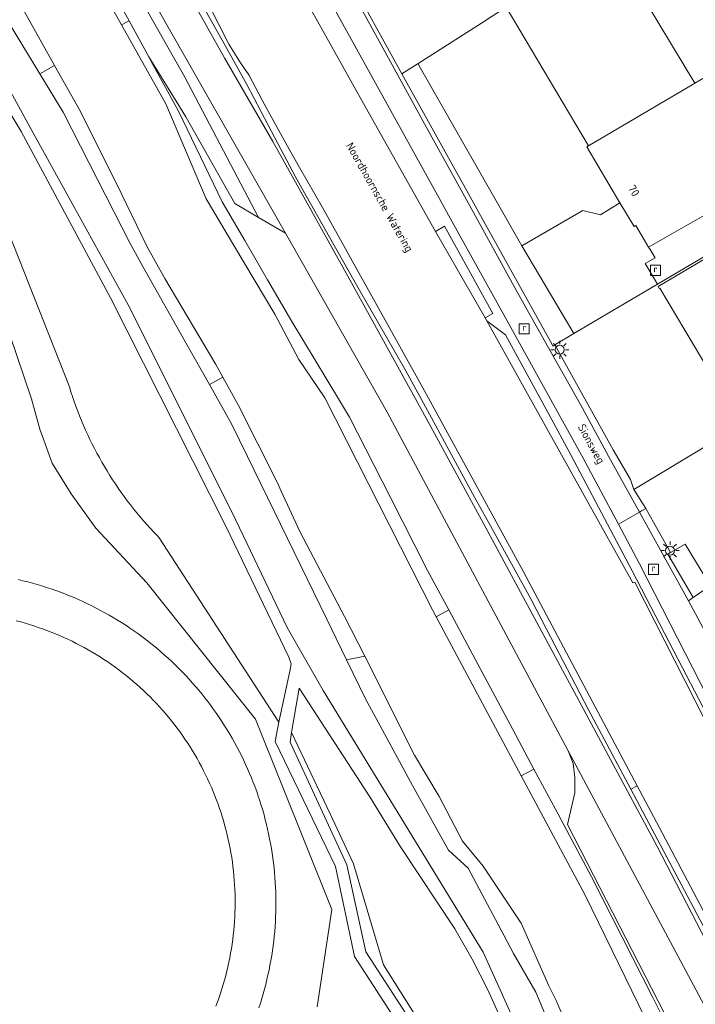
# Model space of a CAD drawing. Header units: metres. Extents: x 80938 to 82288, y 446951 to 448452.
# Tile 87 of 97: x 81868 to 81943, y 448046 to 448155. Entities that reach past the tile are written whole.
import ezdxf
from ezdxf.enums import TextEntityAlignment as Align

# ---------------------------------------------------------------- set-up
doc = ezdxf.new("R2010")
doc.units = ezdxf.units.M
doc.header["$MEASUREMENT"] = 0
doc.layers.get('0').update_dxf_attribs({"color": 253})
for name, color, linetype, lineweight in [('B-WE-GK-BESCHOEIING-G', 253, 'GK-BESCHOEIING', 35), ('B-WE-GR-BEPLANTING_CULTUUR_HEESTERS-GV', 253, 'Continuous', 18), ('B-WE-GR-GROENVOORZIENING-GV', 253, 'Continuous', 18), ('B-WE-IE-TERREINAFSCHEIDING_KUNSTMATIG_HEKWERK-G', 253, 'IE-TERREINAFSCHEIDING-KUNSTMATIG', 18), ('B-WE-IE-TERREINAFSCHEIDING_KUNSTMATIG_MUUR-GV', 253, 'Continuous', 18), ('B-WE-KL-ET_LS_OV_LICHTMAST-S', 253, 'Continuous', 25), ('B-WE-OG-BEBOUWING-GV', 253, 'Continuous', 35), ('B-WE-OG-BEBOUWING-T18', 253, 'Continuous', 18), ('B-WE-OG-BEBOUWING_OPSLAGTANK-GV', 253, 'Continuous', 35), ('B-WE-OG-TERREIN_CULTUURSCHEIDING-GV', 253, 'Continuous', 18), ('B-WE-OG-TERREIN_ERF-GV', 253, 'Continuous', 18), ('B-WE-OG-TOPOGRAFIE-T18', 253, 'Continuous', 18), ('B-WE-OG-WATER_SLOOT-GV', 253, 'Continuous', 18), ('B-WE-RI-GWA_RIOOLPUT-S', 253, 'Continuous', 25), ('B-WE-VH-VERHARDING_ASFALT-GV', 253, 'Continuous', 18), ('B-WE-VH-VERHARDING_BETONSTRAATSTEEN-GV', 253, 'Continuous', 18), ('B-WE-VH-VERHARDING_GESLOTEN-GV', 253, 'Continuous', 18), ('B-WE-VH-VERHARDING_HALFVERHARDING-GV', 253, 'Continuous', 18), ('B-WE-VH-VERHARDING_OPEN-GV', 253, 'Continuous', 18), ('B-WE-VH-VERHARDING_STRAATBAKSTEEN-GV', 253, 'Continuous', 18)]:
    doc.layers.add(name, color=color, linetype=linetype, lineweight=lineweight)
doc.styles.add('NLCS-ISO', font='NLCS-ISO.ttf')
doc.styles.add('NLCS-ISO-M500-T18', font='NLCS-ISO.ttf', dxfattribs={"height": 0.9})
doc.linetypes.add('GK-BESCHOEIING', pattern='A,30,-5,[1,NLCS.SHX,S=1,R=0,X=0,Y=0],-5', length=40)
doc.linetypes.add('IE-TERREINAFSCHEIDING-KUNSTMATIG', pattern='A,4,[82,NLCS.SHX,S=0.75,R=90,X=0,Y=0],4,-2', length=10)

# ---------------------------------------------------------------- blocks, each defined once
blk = doc.blocks.new('SKL-ET_OV_LICHTMAST-SO')
at = {"color": 0, "linetype": 'ByBlock', "lineweight": 18}
for points in [[(-1.25, 0), (-2, 0)], [(-1.41, 1.41), (-0.88, 0.88)], [(0, 2), (0, 1.25)], [(0.88, 0.88), (1.41, 1.41)], [(2, 0), (1.25, 0)], [(-1.41, -1.41), (-0.88, -0.88)], [(0, -1.25), (0, -2)], [(0.88, -0.88), (1.41, -1.41)]]:
    blk.add_lwpolyline(points, dxfattribs=at)
blk.add_circle((0, 0), 1, dxfattribs=at)
blk = doc.blocks.new('SRI-PUT_INSPECTIEPUT_RIOOLPUT-SO')
at = {"color": 0, "linetype": 'ByBlock', "lineweight": 18}
blk.add_lwpolyline([(-1.12, -1.12), (1.12, -1.12), (1.12, 1.12), (-1.12, 1.12)], close=True, dxfattribs=at)
at = {"color": 0, "linetype": 'ByBlock', "lineweight": 18, "style": 'NLCS-ISO'}
blk.add_text('r', height=1.5, dxfattribs=at).set_placement((0, 0.28), align=Align.MIDDLE_CENTER)

msp = doc.modelspace()

# ---------------------------------------------------------------- linework, layer by layer
at = {"layer": 'B-WE-GK-BESCHOEIING-G', "linetype": 'Continuous', "lineweight": 0}
for points in [[(81913.777, 448131.932), (81906.338, 448145.166), (81893.708, 448167.8), (81891.697, 448171.406), (81877.954, 448196.035), (81870.895, 448208.549), (81868.49, 448213.397), (81868.753, 448215.788), (81871.267, 448218.835), (81872.761, 448219.732), (81872.863, 448219.562), (81876.834, 448222.326), (81885.942, 448228.232), (81894.401, 448234.26), (81905.032, 448241.723), (81907.257, 448243.285), (81912.332, 448246.942), (81913.815, 448248.01)], [(81919.279, 448122.379), (81919.472, 448122.033), (81935.629, 448093.031), (81935.85, 448093.11), (81953.551, 448058.33), (81962.888, 448040.229), (81983.638, 448000), (81985.007, 447997.565)]]:
    msp.add_lwpolyline(points, dxfattribs=at)
at = {"layer": 'B-WE-GR-BEPLANTING_CULTUUR_HEESTERS-GV', "linetype": 'Continuous', "lineweight": 0}
msp.add_lwpolyline([(81862.583, 448141.758), (81873.26, 448114.742), (81873.429, 448114.198), (81873.606, 448113.657), (81873.79, 448113.119), (81873.982, 448112.583), (81874.182, 448112.049), (81874.389, 448111.519), (81874.603, 448110.992), (81874.825, 448110.468), (81875.054, 448109.946), (81875.29, 448109.428), (81875.534, 448108.914), (81875.784, 448108.403), (81876.042, 448107.895), (81876.308, 448107.392), (81876.58, 448106.892), (81876.859, 448106.395), (81877.145, 448105.903), (81877.438, 448105.415), (81877.738, 448104.931), (81878.044, 448104.451), (81878.358, 448103.976), (81878.677, 448103.505), (81879.004, 448103.039), (81879.337, 448102.577), (81879.677, 448102.12), (81880.022, 448101.668), (81880.375, 448101.221), (81880.733, 448100.779), (81881.098, 448100.341), (81881.468, 448099.909), (81881.845, 448099.483), (81882.228, 448099.061), (81882.617, 448098.645), (81883.011, 448098.235), (81883.212, 448098.03), (81896.439, 448077.589), (81897.658, 448083.234), (81897.819, 448084.049), (81897.54, 448084.793), (81890.583, 448099.31), (81877.832, 448124.581), (81867.916, 448142.987), (81863.67, 448150.014)], dxfattribs=at)
at = {"layer": 'B-WE-GR-GROENVOORZIENING-GV', "linetype": 'Continuous', "lineweight": 0}
for points in [[(81893.708, 448167.8), (81906.338, 448145.166), (81913.777, 448131.932), (81914.807, 448132.513), (81920.14, 448122.865), (81919.279, 448122.379), (81919.472, 448122.033), (81921.56, 448120.5), (81926.328, 448111.71), (81928.818, 448107.119), (81933.483, 448098.274), (81935.552, 448094.351), (81940.176, 448085.485), (81942.476, 448081.074), (81944.8, 448076.618)], [(81943.13, 448081.94), (81936.384, 448095.142), (81934.039, 448099.526), (81930.129, 448106.834), (81921.556, 448122.368), (81915.837, 448132.669), (81913.999, 448135.964), (81903.121, 448155.623)]]:
    msp.add_lwpolyline(points, dxfattribs=at)
at = {"layer": 'B-WE-IE-TERREINAFSCHEIDING_KUNSTMATIG_HEKWERK-G', "linetype": 'Continuous', "lineweight": 0}
msp.add_lwpolyline([(81867.595, 448093.396), (81868.122, 448093.271), (81868.648, 448093.138), (81869.172, 448092.998), (81869.693, 448092.85), (81870.212, 448092.694), (81870.729, 448092.531), (81871.243, 448092.359), (81871.755, 448092.181), (81872.264, 448091.995), (81872.771, 448091.801), (81873.274, 448091.6), (81873.774, 448091.391), (81874.271, 448091.176), (81874.765, 448090.952), (81875.256, 448090.722), (81875.743, 448090.484), (81876.227, 448090.239), (81876.707, 448089.987), (81877.183, 448089.728), (81877.655, 448089.462), (81878.124, 448089.19), (81878.588, 448088.91), (81879.048, 448088.623), (81879.504, 448088.33), (81879.955, 448088.03), (81880.402, 448087.723), (81880.844, 448087.409), (81881.282, 448087.09), (81881.715, 448086.764), (81882.143, 448086.431), (81882.566, 448086.092), (81882.984, 448085.747), (81883.397, 448085.396), (81883.805, 448085.039), (81884.207, 448084.675), (81884.604, 448084.306), (81884.995, 448083.931), (81885.381, 448083.551), (81885.762, 448083.164), (81886.136, 448082.772), (81886.505, 448082.375), (81886.867, 448081.972), (81887.224, 448081.564), (81887.575, 448081.151), (81887.92, 448080.732), (81888.258, 448080.309), (81888.59, 448079.881), (81888.916, 448079.447), (81889.235, 448079.009), (81889.548, 448078.567), (81889.854, 448078.119), (81890.154, 448077.668), (81890.446, 448077.211), (81890.733, 448076.751), (81891.012, 448076.286), (81891.284, 448075.818), (81891.55, 448075.345), (81891.808, 448074.869), (81892.06, 448074.389), (81892.304, 448073.905), (81892.541, 448073.417), (81892.771, 448072.926), (81892.994, 448072.432), (81893.209, 448071.935), (81893.417, 448071.434), (81893.617, 448070.93), (81893.811, 448070.424), (81893.996, 448069.915), (81894.174, 448069.403), (81894.345, 448068.888), (81894.508, 448068.371), (81894.663, 448067.852), (81894.81, 448067.33), (81894.95, 448066.806), (81895.082, 448066.281), (81895.207, 448065.753), (81895.323, 448065.224), (81895.432, 448064.693), (81895.533, 448064.16), (81895.626, 448063.626), (81895.711, 448063.091), (81895.788, 448062.554), (81895.857, 448062.016), (81895.918, 448061.478), (81895.972, 448060.938), (81896.017, 448060.398), (81896.054, 448059.858), (81896.084, 448059.316), (81896.105, 448058.775), (81896.119, 448058.233), (81896.124, 448057.691), (81896.122, 448057.149), (81896.111, 448056.607), (81896.092, 448056.065), (81896.066, 448055.524), (81896.031, 448054.983), (81895.989, 448054.442), (81895.938, 448053.903), (81895.88, 448053.364), (81895.813, 448052.826), (81895.739, 448052.289), (81895.657, 448051.753), (81895.567, 448051.218), (81895.468, 448050.685), (81895.363, 448050.154), (81895.249, 448049.624), (81895.127, 448049.095), (81894.998, 448048.569), (81894.861, 448048.045), (81894.716, 448047.522), (81894.564, 448047.002), (81894.404, 448046.484), (81894.236, 448045.969)], dxfattribs=at)
at = {"layer": 'B-WE-IE-TERREINAFSCHEIDING_KUNSTMATIG_MUUR-GV', "linetype": 'Continuous', "lineweight": 0}
msp.add_lwpolyline([(81914.807, 448132.513), (81913.777, 448131.932), (81919.279, 448122.379), (81920.14, 448122.865)], close=True, dxfattribs=at)
at = {"layer": 'B-WE-OG-BEBOUWING-GV', "linetype": 'Continuous', "lineweight": 0}
for points in [[(81921.622, 448156.757), (81930.743, 448141.402), (81942.41, 448148.296), (81942.487, 448148.341), (81937.338, 448156.903), (81939.984, 448158.405), (81939.051, 448159.93), (81935.876, 448165.124)], [(81945.81, 448150.29), (81942.487, 448148.341), (81942.41, 448148.296), (81930.743, 448141.402), (81930.554, 448141.29), (81934.213, 448135.123), (81935.773, 448132.495), (81935.958, 448132.605), (81937.388, 448130.211), (81949.267, 448136.978), (81947.665, 448139.622), (81951.023, 448141.576), (81946.382, 448149.412)], [(81938.431, 448125.836), (81938.555, 448125.61), (81938.647, 448125.66), (81944.16, 448116.376), (81944.071, 448116.32), (81944.242, 448116.046), (81949.905, 448119.373), (81950.346, 448118.639), (81950.938, 448119.015), (81950.507, 448119.727), (81952.87, 448121.115), (81947.131, 448130.959)]]:
    msp.add_lwpolyline(points, close=True, dxfattribs=at)
at = {"layer": 'B-WE-OG-BEBOUWING_OPSLAGTANK-GV', "linetype": 'Continuous', "lineweight": 0}
msp.add_lwpolyline([(81889.488, 448046.164), (81889.666, 448046.639), (81889.836, 448047.117), (81889.998, 448047.598), (81890.153, 448048.08), (81890.3, 448048.566), (81890.44, 448049.053), (81890.572, 448049.543), (81890.696, 448050.035), (81890.813, 448050.529), (81890.921, 448051.024), (81891.022, 448051.521), (81891.115, 448052.02), (81891.2, 448052.52), (81891.277, 448053.021), (81891.346, 448053.524), (81891.407, 448054.027), (81891.461, 448054.532), (81891.506, 448055.037), (81891.543, 448055.543), (81891.573, 448056.049), (81891.594, 448056.556), (81891.608, 448057.063), (81891.613, 448057.57), (81891.611, 448058.077), (81891.6, 448058.584), (81891.582, 448059.091), (81891.555, 448059.598), (81891.52, 448060.104), (81891.478, 448060.609), (81891.427, 448061.114), (81891.369, 448061.617), (81891.303, 448062.12), (81891.228, 448062.622), (81891.146, 448063.122), (81891.056, 448063.622), (81890.958, 448064.119), (81890.852, 448064.615), (81890.739, 448065.11), (81890.617, 448065.602), (81890.488, 448066.093), (81890.351, 448066.581), (81890.207, 448067.067), (81890.055, 448067.551), (81889.895, 448068.032), (81889.727, 448068.511), (81889.552, 448068.987), (81889.37, 448069.461), (81889.18, 448069.931), (81888.983, 448070.398), (81888.778, 448070.862), (81888.567, 448071.323), (81888.348, 448071.781), (81888.121, 448072.234), (81887.888, 448072.685), (81887.647, 448073.131), (81887.4, 448073.574), (81887.145, 448074.013), (81886.884, 448074.448), (81886.616, 448074.878), (81886.341, 448075.304), (81886.059, 448075.726), (81885.771, 448076.144), (81885.476, 448076.556), (81885.175, 448076.964), (81884.867, 448077.367), (81884.553, 448077.766), (81884.233, 448078.159), (81883.907, 448078.547), (81883.574, 448078.931), (81883.236, 448079.308), (81882.891, 448079.681), (81882.541, 448080.047), (81882.195, 448080.399), (81881.834, 448080.755), (81881.466, 448081.105), (81881.094, 448081.449), (81880.716, 448081.787), (81880.333, 448082.12), (81879.945, 448082.446), (81879.551, 448082.766), (81879.153, 448083.08), (81878.749, 448083.387), (81878.341, 448083.688), (81877.928, 448083.983), (81877.511, 448084.271), (81877.089, 448084.553), (81876.663, 448084.827), (81876.232, 448085.095), (81875.797, 448085.356), (81875.358, 448085.611), (81874.915, 448085.858), (81874.469, 448086.098), (81874.018, 448086.332), (81873.564, 448086.558), (81873.107, 448086.777), (81872.646, 448086.988), (81872.182, 448087.193), (81871.714, 448087.39), (81871.244, 448087.58), (81870.771, 448087.762), (81870.294, 448087.936), (81869.815, 448088.104), (81869.334, 448088.263), (81868.85, 448088.415), (81868.364, 448088.56), (81867.875, 448088.696), (81867.385, 448088.825)], dxfattribs=at)
at = {"layer": 'B-WE-OG-TERREIN_CULTUURSCHEIDING-GV', "linetype": 'Continuous', "lineweight": 0}
for points in [[(81900.692, 448046.083), (81902.328, 448056.852), (81893.871, 448077.95), (81881.82, 448093.034), (81876.199, 448099.09), (81873.472, 448102.87), (81871.365, 448106.279), (81870.002, 448110.059), (81869.072, 448113.406), (81866.627, 448120.588), (81859.792, 448140.178), (81856.222, 448146.135), (81839.127, 448158.287), (81836.674, 448162.442), (81834.002, 448166.968), (81834.482, 448177.134), (81831.9, 448188.822), (81831.435, 448190.038), (81830.503, 448192.48), (81829.025, 448195.255), (81794.249, 448260.514)], [(81853.55, 448216.382), (81858.362, 448208.081), (81862.36, 448200.695), (81866.332, 448193.918), (81870.534, 448186.354), (81874.302, 448179.729), (81878.655, 448172.191), (81884.384, 448161.962), (81890.47, 448151.073), (81895.791, 448141.884), (81903.888, 448127.315), (81912.749, 448111.273), (81919.573, 448098.734), (81929.403, 448080.483), (81938.315, 448063.908), (81946.541, 448048.018)], [(81854.483, 448167.135), (81866.754, 448147.426), (81868.923, 448143.46), (81879.769, 448123.814), (81891.296, 448100.821), (81897.378, 448088.085), (81901.344, 448081.099), (81919.079, 448052.145), (81931.416, 448024.765)], [(81839.127, 448158.287), (81856.222, 448146.135), (81859.792, 448140.178), (81866.627, 448120.588), (81869.072, 448113.406), (81870.002, 448110.059), (81871.365, 448106.279), (81873.472, 448102.87), (81876.199, 448099.09), (81881.82, 448093.034), (81893.871, 448077.95), (81902.328, 448056.852), (81900.692, 448046.083)], [(81926.815, 448043.128), (81924.908, 448047.723), (81922.442, 448052.01), (81921.357, 448054.021), (81917.428, 448061.435), (81915.246, 448063.44), (81911.234, 448070.58), (81906.488, 448079.382), (81906.133, 448080.04), (81903.952, 448084.511), (81901.749, 448089.028), (81897.364, 448098.015), (81895.182, 448102.486), (81892.979, 448107.003), (81891.201, 448110.646), (81888.761, 448114.982), (81886.297, 448119.361), (81881.392, 448128.075), (81879.979, 448130.586), (81875.439, 448139.496), (81872.56, 448145.146), (81869.981, 448149.401), (81867.377, 448153.699), (81864.799, 448157.953)], [(81943.757, 448054.434), (81941.408, 448058.876), (81937.75, 448065.794), (81935.413, 448070.186), (81933.052, 448074.622), (81930.707, 448079.029), (81926.091, 448087.899), (81924.339, 448091.265), (81919.496, 448100.014), (81918.118, 448102.505), (81915.744, 448106.877), (81913.346, 448111.293), (81910.518, 448116.502), (81905.542, 448125.176), (81902.859, 448129.854), (81898.339, 448137.894), (81896.02, 448142.295), (81893.677, 448146.741), (81892.911, 448148.194), (81890.491, 448152.541), (81888.046, 448156.931)], [(81942.042, 448039.735), (81928.418, 448066.283), (81929.214, 448069.789), (81929.237, 448071.491), (81929.032, 448073.04), (81928.492, 448074.428), (81908.433, 448111.945), (81897.17, 448131.73), (81894.186, 448133.487), (81891.562, 448135.03), (81886.153, 448144.642), (81882.059, 448151.258), (81882.284, 448150.847), (81885.359, 448145.239), (81889.697, 448136.229), (81890.181, 448135.223), (81892.678, 448130.92), (81895.201, 448126.574), (81897.879, 448121.961), (81903.057, 448113.406), (81904.279, 448111.388), (81908.809, 448102.473), (81912.904, 448094.416), (81915.253, 448090.03), (81917.625, 448085.6), (81922.345, 448076.785), (81924.694, 448072.399), (81927.066, 448067.969), (81931.081, 448060.471), (81935.599, 448051.55), (81937.846, 448047.111), (81940.116, 448042.628)], [(81925.773, 448019.297), (81904.828, 448051.658), (81902.726, 448061.607), (81896.053, 448075.48), (81896.439, 448077.589), (81883.212, 448098.03), (81883.011, 448098.235), (81882.617, 448098.645), (81882.228, 448099.061), (81881.845, 448099.483), (81881.468, 448099.909), (81881.098, 448100.341), (81880.733, 448100.779), (81880.375, 448101.221), (81880.022, 448101.668), (81879.677, 448102.12), (81879.337, 448102.577), (81879.004, 448103.039), (81878.677, 448103.505), (81878.358, 448103.976), (81878.044, 448104.451), (81877.738, 448104.931), (81877.438, 448105.415), (81877.145, 448105.903), (81876.859, 448106.395), (81876.58, 448106.892), (81876.308, 448107.392), (81876.042, 448107.895), (81875.784, 448108.403), (81875.534, 448108.914), (81875.29, 448109.428), (81875.054, 448109.946), (81874.825, 448110.468), (81874.603, 448110.992), (81874.389, 448111.519), (81874.182, 448112.049), (81873.982, 448112.583), (81873.79, 448113.119), (81873.606, 448113.657), (81873.429, 448114.198), (81873.26, 448114.742), (81862.583, 448141.758)], [(81867.595, 448093.396), (81868.122, 448093.271), (81868.648, 448093.138), (81869.172, 448092.998), (81869.693, 448092.85), (81870.212, 448092.694), (81870.729, 448092.531), (81871.243, 448092.359), (81871.755, 448092.181), (81872.264, 448091.995), (81872.771, 448091.801), (81873.274, 448091.6), (81873.774, 448091.391), (81874.271, 448091.176), (81874.765, 448090.952), (81875.256, 448090.722), (81875.743, 448090.484), (81876.227, 448090.239), (81876.707, 448089.987), (81877.183, 448089.728), (81877.655, 448089.462), (81878.124, 448089.19), (81878.588, 448088.91), (81879.048, 448088.623), (81879.504, 448088.33), (81879.955, 448088.03), (81880.402, 448087.723), (81880.844, 448087.409), (81881.282, 448087.09), (81881.715, 448086.764), (81882.143, 448086.431), (81882.566, 448086.092), (81882.984, 448085.747), (81883.397, 448085.396), (81883.805, 448085.039), (81884.207, 448084.675), (81884.604, 448084.306), (81884.995, 448083.931), (81885.381, 448083.551), (81885.762, 448083.164), (81886.136, 448082.772), (81886.505, 448082.375), (81886.867, 448081.972), (81887.224, 448081.564), (81887.575, 448081.151), (81887.92, 448080.732), (81888.258, 448080.309), (81888.59, 448079.881), (81888.916, 448079.447), (81889.235, 448079.009), (81889.548, 448078.567), (81889.854, 448078.119), (81890.154, 448077.668), (81890.446, 448077.211), (81890.733, 448076.751), (81891.012, 448076.286), (81891.284, 448075.818), (81891.55, 448075.345), (81891.808, 448074.869), (81892.06, 448074.389), (81892.304, 448073.905), (81892.541, 448073.417), (81892.771, 448072.926), (81892.994, 448072.432), (81893.209, 448071.935), (81893.417, 448071.434), (81893.617, 448070.93), (81893.811, 448070.424), (81893.996, 448069.915), (81894.174, 448069.403), (81894.345, 448068.888), (81894.508, 448068.371), (81894.663, 448067.852), (81894.81, 448067.33), (81894.95, 448066.806), (81895.082, 448066.281), (81895.207, 448065.753), (81895.323, 448065.224), (81895.432, 448064.693), (81895.533, 448064.16), (81895.626, 448063.626), (81895.711, 448063.091), (81895.788, 448062.554), (81895.857, 448062.016), (81895.918, 448061.478), (81895.972, 448060.938), (81896.017, 448060.398), (81896.054, 448059.858), (81896.084, 448059.316), (81896.105, 448058.775), (81896.119, 448058.233), (81896.124, 448057.691), (81896.122, 448057.149), (81896.111, 448056.607), (81896.092, 448056.065), (81896.066, 448055.524), (81896.031, 448054.983), (81895.989, 448054.442), (81895.938, 448053.903), (81895.88, 448053.364), (81895.813, 448052.826), (81895.739, 448052.289), (81895.657, 448051.753), (81895.567, 448051.218), (81895.468, 448050.685), (81895.363, 448050.154), (81895.249, 448049.624), (81895.127, 448049.095), (81894.998, 448048.569), (81894.861, 448048.045), (81894.716, 448047.522), (81894.564, 448047.002), (81894.404, 448046.484), (81894.236, 448045.969)], [(81943.512, 448092.233), (81942.324, 448091.425), (81941.784, 448091.058), (81944.16, 448086.653), (81950.723, 448073.734), (81951.43, 448072.742)], [(81924.37, 448037.316), (81919.597, 448047.96), (81917.862, 448051.369), (81915.941, 448054.715), (81909.935, 448063.791), (81906.529, 448069.334), (81898.712, 448081.355), (81897.87, 448076.445), (81902.12, 448067.447), (81904.728, 448061.927), (81908.036, 448050.754), (81919.411, 448032.701)], [(81919.411, 448032.701), (81908.036, 448050.754), (81904.728, 448061.927), (81902.12, 448067.447), (81897.87, 448076.445), (81897.688, 448075.382), (81903.961, 448061.804), (81906.09, 448052.188), (81926.995, 448019.928)], [(81952.292, 448022.417), (81941.174, 448043.68), (81945.498, 448042.622), (81928.492, 448074.428), (81929.032, 448073.04), (81929.237, 448071.491), (81929.214, 448069.789), (81928.418, 448066.283), (81942.042, 448039.735), (81957.98, 448004.282)]]:
    msp.add_lwpolyline(points, dxfattribs=at)
for points in [[(81849.179, 448206.881), (81858.228, 448190.493), (81860.299, 448191.966), (81866.534, 448181.092), (81866.83, 448181.624), (81867.008, 448182.26), (81867.134, 448183.073), (81867.032, 448183.962), (81866.877, 448184.875), (81871.184, 448174.949), (81878.948, 448161.574), (81886.052, 448149.009), (81894.186, 448133.487), (81897.17, 448131.73), (81864.04, 448189.928), (81863.822, 448190.231), (81859.14, 448196.728), (81852.243, 448206.117), (81851.429, 448206.904), (81850.692, 448207.182), (81850.315, 448207.182), (81849.602, 448206.782)], [(81858.228, 448190.493), (81861.972, 448183.713), (81864.805, 448179.136), (81868.375, 448174.281), (81869.407, 448172.877), (81874.604, 448164.334), (81877.475, 448159.615), (81879.867, 448155.253), (81882.059, 448151.258), (81886.153, 448144.642), (81891.562, 448135.03), (81894.186, 448133.487), (81886.052, 448149.009), (81878.948, 448161.574), (81871.184, 448174.949), (81866.877, 448184.875), (81867.032, 448183.962), (81867.134, 448183.073), (81867.008, 448182.26), (81866.83, 448181.624), (81866.534, 448181.092), (81860.299, 448191.966)]]:
    msp.add_lwpolyline(points, close=True, dxfattribs=at)
at = {"layer": 'B-WE-OG-TERREIN_ERF-GV', "linetype": 'Continuous', "lineweight": 0}
for points in [[(81959.149, 448137.895), (81958.943, 448138.257), (81958.363, 448137.914), (81953.325, 448134.935), (81938.361, 448126.085), (81929.122, 448120.621), (81927.02, 448119.378), (81933.457, 448107.753), (81935.385, 448104.484), (81935.762, 448103.377), (81953.878, 448114.243), (81951.793, 448117.783), (81953.796, 448118.97), (81953.045, 448120.232), (81958.301, 448123.271), (81960.688, 448119.504), (81967.536, 448123.614), (81965.8, 448126.587), (81965.321, 448127.407), (81963.632, 448126.417), (81962.195, 448125.575), (81956.041, 448136.074), (81957.551, 448136.959)], [(81938.431, 448125.836), (81947.131, 448130.959), (81952.87, 448121.115), (81950.507, 448119.727), (81950.938, 448119.015), (81950.346, 448118.639), (81949.905, 448119.373), (81944.242, 448116.046), (81944.071, 448116.32), (81944.16, 448116.376), (81938.647, 448125.66), (81938.555, 448125.61)], [(81969.141, 448120.866), (81967.536, 448123.614), (81960.688, 448119.504), (81960.777, 448119.364), (81958.008, 448117.819), (81962.357, 448110.47), (81960.186, 448109.203), (81954.65, 448105.797), (81950.797, 448112.27), (81953.897, 448114.211), (81953.878, 448114.243), (81935.762, 448103.377), (81937.087, 448101.278), (81939.819, 448096.377), (81941.427, 448097.307), (81943.707, 448093.565), (81945.607, 448094.673), (81960.394, 448103.304), (81960.456, 448103.34), (81960.583, 448103.414), (81965.819, 448106.47), (81974.567, 448111.576), (81974.511, 448111.672)]]:
    msp.add_lwpolyline(points, close=True, dxfattribs=at)
for points in [[(81949.267, 448136.978), (81937.388, 448130.211), (81937.557, 448129.928), (81938.101, 448129.014), (81936.992, 448128.386), (81938.361, 448126.085), (81953.325, 448134.935)], [(81894.236, 448045.969), (81894.404, 448046.484), (81894.564, 448047.002), (81894.716, 448047.522), (81894.861, 448048.045), (81894.998, 448048.569), (81895.127, 448049.095), (81895.249, 448049.624), (81895.363, 448050.154), (81895.468, 448050.685), (81895.567, 448051.218), (81895.657, 448051.753), (81895.739, 448052.289), (81895.813, 448052.826), (81895.88, 448053.364), (81895.938, 448053.903), (81895.989, 448054.442), (81896.031, 448054.983), (81896.066, 448055.524), (81896.092, 448056.065), (81896.111, 448056.607), (81896.122, 448057.149), (81896.124, 448057.691), (81896.119, 448058.233), (81896.105, 448058.775), (81896.084, 448059.316), (81896.054, 448059.858), (81896.017, 448060.398), (81895.972, 448060.938), (81895.918, 448061.478), (81895.857, 448062.016), (81895.788, 448062.554), (81895.711, 448063.091), (81895.626, 448063.626), (81895.533, 448064.16), (81895.432, 448064.693), (81895.323, 448065.224), (81895.207, 448065.753), (81895.082, 448066.281), (81894.95, 448066.806), (81894.81, 448067.33), (81894.663, 448067.852), (81894.508, 448068.371), (81894.345, 448068.888), (81894.174, 448069.403), (81893.996, 448069.915), (81893.811, 448070.424), (81893.617, 448070.93), (81893.417, 448071.434), (81893.209, 448071.935), (81892.994, 448072.432), (81892.771, 448072.926), (81892.541, 448073.417), (81892.304, 448073.905), (81892.06, 448074.389), (81891.808, 448074.869), (81891.55, 448075.345), (81891.284, 448075.818), (81891.012, 448076.286), (81890.733, 448076.751), (81890.446, 448077.211), (81890.154, 448077.668), (81889.854, 448078.119), (81889.548, 448078.567), (81889.235, 448079.009), (81888.916, 448079.447), (81888.59, 448079.881), (81888.258, 448080.309), (81887.92, 448080.732), (81887.575, 448081.151), (81887.224, 448081.564), (81886.867, 448081.972), (81886.505, 448082.375), (81886.136, 448082.772), (81885.762, 448083.164), (81885.381, 448083.551), (81884.995, 448083.931), (81884.604, 448084.306), (81884.207, 448084.675), (81883.805, 448085.039), (81883.397, 448085.396), (81882.984, 448085.747), (81882.566, 448086.092), (81882.143, 448086.431), (81881.715, 448086.764), (81881.282, 448087.09), (81880.844, 448087.409), (81880.402, 448087.723), (81879.955, 448088.03), (81879.504, 448088.33), (81879.048, 448088.623), (81878.588, 448088.91), (81878.124, 448089.19), (81877.655, 448089.462), (81877.183, 448089.728), (81876.707, 448089.987), (81876.227, 448090.239), (81875.743, 448090.484), (81875.256, 448090.722), (81874.765, 448090.952), (81874.271, 448091.176), (81873.774, 448091.391), (81873.274, 448091.6), (81872.771, 448091.801), (81872.264, 448091.995), (81871.755, 448092.181), (81871.243, 448092.359), (81870.729, 448092.531), (81870.212, 448092.694), (81869.693, 448092.85), (81869.172, 448092.998), (81868.648, 448093.138), (81868.122, 448093.271), (81867.595, 448093.396)], [(81867.385, 448088.825), (81867.875, 448088.696), (81868.364, 448088.56), (81868.85, 448088.415), (81869.334, 448088.263), (81869.815, 448088.104), (81870.294, 448087.936), (81870.771, 448087.762), (81871.244, 448087.58), (81871.714, 448087.39), (81872.182, 448087.193), (81872.646, 448086.988), (81873.107, 448086.777), (81873.564, 448086.558), (81874.018, 448086.332), (81874.469, 448086.098), (81874.915, 448085.858), (81875.358, 448085.611), (81875.797, 448085.356), (81876.232, 448085.095), (81876.663, 448084.827), (81877.089, 448084.553), (81877.511, 448084.271), (81877.928, 448083.983), (81878.341, 448083.688), (81878.749, 448083.387), (81879.153, 448083.08), (81879.551, 448082.766), (81879.945, 448082.446), (81880.333, 448082.12), (81880.716, 448081.787), (81881.094, 448081.449), (81881.466, 448081.105), (81881.834, 448080.755), (81882.195, 448080.399), (81882.541, 448080.047), (81882.891, 448079.681), (81883.236, 448079.308), (81883.574, 448078.931), (81883.907, 448078.547), (81884.233, 448078.159), (81884.553, 448077.766), (81884.867, 448077.367), (81885.175, 448076.964), (81885.476, 448076.556), (81885.771, 448076.144), (81886.059, 448075.726), (81886.341, 448075.304), (81886.616, 448074.878), (81886.884, 448074.448), (81887.145, 448074.013), (81887.4, 448073.574), (81887.647, 448073.131), (81887.888, 448072.685), (81888.121, 448072.234), (81888.348, 448071.781), (81888.567, 448071.323), (81888.778, 448070.862), (81888.983, 448070.398), (81889.18, 448069.931), (81889.37, 448069.461), (81889.552, 448068.987), (81889.727, 448068.511), (81889.895, 448068.032), (81890.055, 448067.551), (81890.207, 448067.067), (81890.351, 448066.581), (81890.488, 448066.093), (81890.617, 448065.602), (81890.739, 448065.11), (81890.852, 448064.615), (81890.958, 448064.119), (81891.056, 448063.622), (81891.146, 448063.122), (81891.228, 448062.622), (81891.303, 448062.12), (81891.369, 448061.617), (81891.427, 448061.114), (81891.478, 448060.609), (81891.52, 448060.104), (81891.555, 448059.598), (81891.582, 448059.091), (81891.6, 448058.584), (81891.611, 448058.077), (81891.613, 448057.57), (81891.608, 448057.063), (81891.594, 448056.556), (81891.573, 448056.049), (81891.543, 448055.543), (81891.506, 448055.037), (81891.461, 448054.532), (81891.407, 448054.027), (81891.346, 448053.524), (81891.277, 448053.021), (81891.2, 448052.52), (81891.115, 448052.02), (81891.022, 448051.521), (81890.921, 448051.024), (81890.813, 448050.529), (81890.696, 448050.035), (81890.572, 448049.543), (81890.44, 448049.053), (81890.3, 448048.566), (81890.153, 448048.08), (81889.998, 448047.598), (81889.836, 448047.117), (81889.666, 448046.639), (81889.488, 448046.164)]]:
    msp.add_lwpolyline(points, dxfattribs=at)
at = {"layer": 'B-WE-OG-WATER_SLOOT-GV', "linetype": 'Continuous', "lineweight": 0}
for points in [[(81946.802, 448024.66), (81936.25, 448046.334), (81930.347, 448058.459), (81923.292, 448071.649), (81913.859, 448089.285), (81913.486, 448089.983), (81901.554, 448113.505), (81898.655, 448117.758), (81896.007, 448122.765), (81891.558, 448130.254), (81888.419, 448135.537), (81883.924, 448146.062), (81879.05, 448154.797), (81873.144, 448165.38), (81867.862, 448173.194), (81853.722, 448193.111), (81846.266, 448206.884), (81840.764, 448217.047)], [(82007.493, 447950.497), (82005.786, 447955.138), (82004.607, 447956.838), (81995.479, 447975.689), (81993.094, 447980.384), (81985.978, 447995.297), (81985.007, 447997.565), (81983.638, 448000), (81962.888, 448040.229), (81953.551, 448058.33), (81935.85, 448093.11), (81935.629, 448093.031), (81919.472, 448122.033), (81919.279, 448122.379), (81913.777, 448131.932), (81906.338, 448145.166), (81893.708, 448167.8), (81891.697, 448171.406), (81877.954, 448196.035), (81870.895, 448208.549), (81868.49, 448213.397)], [(81888.046, 448156.931), (81890.491, 448152.541), (81892.911, 448148.194), (81893.677, 448146.741), (81896.02, 448142.295), (81898.339, 448137.894), (81902.859, 448129.854), (81905.542, 448125.176), (81910.518, 448116.502), (81913.346, 448111.293), (81915.744, 448106.877), (81918.118, 448102.505), (81919.496, 448100.014), (81924.339, 448091.265), (81926.091, 448087.899), (81930.707, 448079.029), (81933.052, 448074.622), (81935.413, 448070.186), (81936.119, 448070.561), (81930.844, 448080.5), (81923.503, 448094.33), (81912.571, 448114.276), (81901.291, 448134.578), (81898.746, 448139.017), (81897.793, 448140.721), (81895.905, 448144.102), (81894.617, 448146.492), (81893.112, 448149.282), (81892.221, 448150.6), (81890.915, 448152.682), (81887.556, 448159.325)], [(81887.556, 448159.325), (81890.915, 448152.682), (81892.221, 448150.6), (81893.112, 448149.282), (81894.617, 448146.492), (81895.905, 448144.102), (81897.793, 448140.721), (81898.746, 448139.017), (81901.291, 448134.578), (81912.571, 448114.276), (81923.503, 448094.33), (81930.844, 448080.5), (81936.119, 448070.561), (81938.544, 448065.991), (81944.475, 448054.815)], [(81867.927, 448156.913), (81871.63, 448150.328), (81874.362, 448145.47), (81878.448, 448137.336), (81881.873, 448130.245), (81883.823, 448126.726), (81889.466, 448117.204), (81890.242, 448115.8), (81891.973, 448112.669), (81896.261, 448104.185), (81896.717, 448103.192), (81898.772, 448098.723), (81903.736, 448089.316), (81905.959, 448084.898), (81911.452, 448073.969), (81914.189, 448069.38), (81916.78, 448064.419), (81919.063, 448061.665), (81923.262, 448055.344), (81926.333, 448048.429), (81927.146, 448046.786), (81929.659, 448040.932)], [(81944.8, 448076.618), (81942.476, 448081.074), (81940.176, 448085.485), (81935.552, 448094.351), (81933.483, 448098.274), (81928.818, 448107.119), (81926.328, 448111.71), (81921.56, 448120.5), (81919.472, 448122.033), (81935.629, 448093.031), (81935.85, 448093.11), (81953.551, 448058.33)], [(81929.659, 448040.932), (81927.146, 448046.786), (81926.333, 448048.429), (81923.262, 448055.344), (81919.063, 448061.665), (81916.78, 448064.419), (81914.189, 448069.38), (81911.452, 448073.969), (81905.959, 448084.898), (81903.952, 448084.511), (81906.133, 448080.04), (81906.488, 448079.382), (81911.234, 448070.58), (81915.246, 448063.44), (81917.428, 448061.435), (81921.357, 448054.021), (81922.442, 448052.01), (81924.908, 448047.723), (81926.815, 448043.128)]]:
    msp.add_lwpolyline(points, dxfattribs=at)
for points in [[(81913.859, 448089.285), (81915.253, 448090.03), (81912.904, 448094.416), (81908.809, 448102.473), (81904.279, 448111.388), (81903.057, 448113.406), (81897.879, 448121.961), (81895.201, 448126.574), (81892.678, 448130.92), (81890.181, 448135.223), (81889.697, 448136.229), (81885.359, 448145.239), (81882.284, 448150.847), (81882.059, 448151.258), (81879.867, 448155.253), (81879.658, 448155.136), (81879.05, 448154.797), (81883.924, 448146.062), (81888.419, 448135.537), (81891.558, 448130.254), (81896.007, 448122.765), (81898.655, 448117.758), (81901.554, 448113.505), (81913.486, 448089.983)], [(81888.761, 448114.982), (81890.242, 448115.8), (81889.466, 448117.204), (81883.823, 448126.726), (81881.873, 448130.245), (81878.448, 448137.336), (81874.362, 448145.47), (81871.63, 448150.328), (81869.981, 448149.401), (81872.56, 448145.146), (81875.439, 448139.496), (81879.979, 448130.586), (81881.392, 448128.075), (81886.297, 448119.361)], [(81903.952, 448084.511), (81905.959, 448084.898), (81903.736, 448089.316), (81898.772, 448098.723), (81896.717, 448103.192), (81896.261, 448104.185), (81891.973, 448112.669), (81890.242, 448115.8), (81888.761, 448114.982), (81891.201, 448110.646), (81892.979, 448107.003), (81895.182, 448102.486), (81897.364, 448098.015), (81901.749, 448089.028)], [(81923.292, 448071.649), (81924.694, 448072.399), (81922.345, 448076.785), (81917.625, 448085.6), (81915.253, 448090.03), (81913.859, 448089.285)], [(81946.99, 448024.234), (81948.49, 448024.896), (81946.404, 448029.413), (81942.211, 448038.491), (81940.116, 448042.628), (81937.846, 448047.111), (81935.599, 448051.55), (81931.081, 448060.471), (81927.066, 448067.969), (81924.694, 448072.399), (81923.292, 448071.649), (81930.347, 448058.459), (81936.25, 448046.334), (81946.802, 448024.66)], [(81936.119, 448070.561), (81935.413, 448070.186), (81937.75, 448065.794), (81941.408, 448058.876), (81943.757, 448054.434), (81944.475, 448054.815), (81938.544, 448065.991)]]:
    msp.add_lwpolyline(points, close=True, dxfattribs=at)
at = {"layer": 'B-WE-VH-VERHARDING_ASFALT-GV', "linetype": 'Continuous', "lineweight": 0}
for points in [[(81946.541, 448048.018), (81938.315, 448063.908), (81929.403, 448080.483), (81919.573, 448098.734), (81912.749, 448111.273), (81903.888, 448127.315), (81895.791, 448141.884), (81890.47, 448151.073), (81884.384, 448161.962), (81878.655, 448172.191), (81874.302, 448179.729), (81870.534, 448186.354), (81866.332, 448193.918), (81862.36, 448200.695), (81858.362, 448208.081), (81853.55, 448216.382)], [(81849.841, 448215.021), (81852.597, 448210.067), (81853.277, 448208.845), (81853.512, 448208.422), (81864.04, 448189.928), (81897.17, 448131.73), (81908.433, 448111.945), (81928.492, 448074.428), (81945.498, 448042.622)], [(81944.16, 448086.653), (81941.784, 448091.058), (81936.388, 448100.875), (81934.039, 448099.526), (81936.384, 448095.142), (81943.13, 448081.94), (81945.91, 448076.641), (81950.14, 448068.504), (81953.722, 448061.676), (81958.466, 448052.357), (81974.696, 448020.623), (81974.893, 448019.326), (81978.493, 448015.322), (81993.65, 448005.013), (81989.2, 448016.66)]]:
    msp.add_lwpolyline(points, dxfattribs=at)
for points in [[(81898.115, 448170.165), (81896.062, 448169.068), (81903.121, 448155.623), (81913.999, 448135.964), (81915.837, 448132.669), (81921.556, 448122.368), (81930.129, 448106.834), (81934.039, 448099.526), (81936.388, 448100.875), (81933.16, 448106.66), (81929.834, 448112.761), (81926.173, 448119.295), (81922.739, 448125.45), (81917.599, 448134.77), (81912.804, 448143.463), (81909.229, 448149.964), (81905.719, 448156.368), (81902.188, 448162.772)], [(81921.622, 448156.757), (81920.073, 448155.768), (81918.88, 448155.006), (81911.857, 448150.521), (81912, 448150.269), (81923.34, 448130.349), (81930.088, 448134.266), (81932.061, 448133.792), (81934.213, 448135.123), (81930.554, 448141.29), (81930.743, 448141.402)]]:
    msp.add_lwpolyline(points, close=True, dxfattribs=at)
at = {"layer": 'B-WE-VH-VERHARDING_BETONSTRAATSTEEN-GV', "linetype": 'Continuous', "lineweight": 0}
for points in [[(81927.02, 448119.378), (81926.796, 448119.246), (81926.705, 448119.407), (81910.069, 448149.379), (81903.771, 448160.87)], [(81905.719, 448156.368), (81909.229, 448149.964), (81912.804, 448143.463), (81917.599, 448134.77), (81922.739, 448125.45), (81926.173, 448119.295), (81929.834, 448112.761), (81933.16, 448106.66), (81936.388, 448100.875), (81936.61, 448101.003), (81937.087, 448101.278), (81935.762, 448103.377), (81935.385, 448104.484), (81933.457, 448107.753), (81927.02, 448119.378)]]:
    msp.add_lwpolyline(points, dxfattribs=at)
at = {"layer": 'B-WE-VH-VERHARDING_GESLOTEN-GV', "linetype": 'Continuous', "lineweight": 0}
msp.add_lwpolyline([(81912, 448150.269), (81911.857, 448150.521), (81910.069, 448149.379), (81926.705, 448119.407), (81926.796, 448119.246), (81927.02, 448119.378), (81929.122, 448120.621), (81923.34, 448130.349)], close=True, dxfattribs=at)
at = {"layer": 'B-WE-VH-VERHARDING_HALFVERHARDING-GV', "linetype": 'Continuous', "lineweight": 0}
for points in [[(81931.416, 448024.765), (81919.079, 448052.145), (81901.344, 448081.099), (81897.378, 448088.085), (81891.296, 448100.821), (81879.769, 448123.814), (81868.923, 448143.46), (81866.754, 448147.426), (81854.483, 448167.135), (81847.232, 448179.375), (81834.662, 448198.554), (81836.925, 448200.228), (81837.279, 448200.454), (81836.678, 448201.249), (81836.387, 448201.169), (81833.91, 448199.616), (81827.806, 448208.357), (81804.008, 448252.226)], [(81826.496, 448207.611), (81834.994, 448195.554), (81840.445, 448187.478), (81853.971, 448165.322), (81863.67, 448150.014), (81867.916, 448142.987), (81877.832, 448124.581), (81890.583, 448099.31), (81897.54, 448084.793), (81897.819, 448084.049), (81897.658, 448083.234), (81896.439, 448077.589), (81896.053, 448075.48), (81902.726, 448061.607), (81904.828, 448051.658), (81925.773, 448019.297)], [(81926.995, 448019.928), (81906.09, 448052.188), (81903.961, 448061.804), (81897.688, 448075.382), (81897.87, 448076.445), (81898.712, 448081.355), (81906.529, 448069.334), (81909.935, 448063.791), (81915.941, 448054.715), (81917.862, 448051.369), (81919.597, 448047.96), (81924.37, 448037.316)]]:
    msp.add_lwpolyline(points, dxfattribs=at)
at = {"layer": 'B-WE-VH-VERHARDING_OPEN-GV', "linetype": 'Continuous', "lineweight": 0}
msp.add_lwpolyline([(81943.707, 448093.565), (81941.427, 448097.307), (81939.819, 448096.377), (81939.526, 448096.222), (81942.324, 448091.425), (81943.512, 448092.233), (81944.238, 448092.694)], close=True, dxfattribs=at)
at = {"layer": 'B-WE-VH-VERHARDING_STRAATBAKSTEEN-GV', "linetype": 'Continuous', "lineweight": 0}
for points in [[(81937.388, 448130.211), (81935.958, 448132.605), (81935.773, 448132.495), (81934.213, 448135.123), (81932.061, 448133.792), (81930.088, 448134.266), (81923.34, 448130.349), (81929.122, 448120.621), (81938.361, 448126.085), (81936.992, 448128.386), (81938.101, 448129.014), (81937.557, 448129.928)], [(81937.087, 448101.278), (81936.61, 448101.003), (81936.388, 448100.875), (81941.784, 448091.058), (81942.324, 448091.425), (81939.526, 448096.222), (81939.819, 448096.377)]]:
    msp.add_lwpolyline(points, close=True, dxfattribs=at)

# ---------------------------------------------------------------- block references
at = {"layer": 'B-WE-KL-ET_LS_OV_LICHTMAST-S', "linetype": 'Continuous', "lineweight": 0, "xscale": 0.5, "yscale": 0.5, "zscale": 0.5}
for p in [(81927.55, 448118.845), (81939.757, 448096.6)]:
    msp.add_blockref('SKL-ET_OV_LICHTMAST-SO', p, dxfattribs=at)
at = {"layer": 'B-WE-RI-GWA_RIOOLPUT-S', "linetype": 'Continuous', "lineweight": 0, "xscale": 0.5, "yscale": 0.5, "zscale": 0.5}
for p in [(81938.148, 448127.639), (81923.621, 448121.162), (81937.93, 448094.527)]:
    msp.add_blockref('SRI-PUT_INSPECTIEPUT_RIOOLPUT-SO', p, dxfattribs=at)

# ---------------------------------------------------------------- texts
at = {"layer": 'B-WE-OG-BEBOUWING-T18', "linetype": 'Continuous', "lineweight": 0, "style": 'NLCS-ISO-M500-T18'}
msp.add_text('70', height=0.9, rotation=300.7, dxfattribs=at).set_placement((81935.75, 448136.452), align=Align.MIDDLE)
at = {"layer": 'B-WE-OG-TOPOGRAFIE-T18', "linetype": 'Continuous', "lineweight": 0, "style": 'NLCS-ISO-M500-T18'}
for s, rotation, p in [('Noordhoornsche Watering', 299.5, (81907.5, 448135.66)), ('Sionsweg', 298.9, (81930.932, 448108.354))]:
    msp.add_text(s, height=0.9, rotation=rotation, dxfattribs=at).set_placement(p, align=Align.MIDDLE)

doc.saveas('drawing.dxf')
